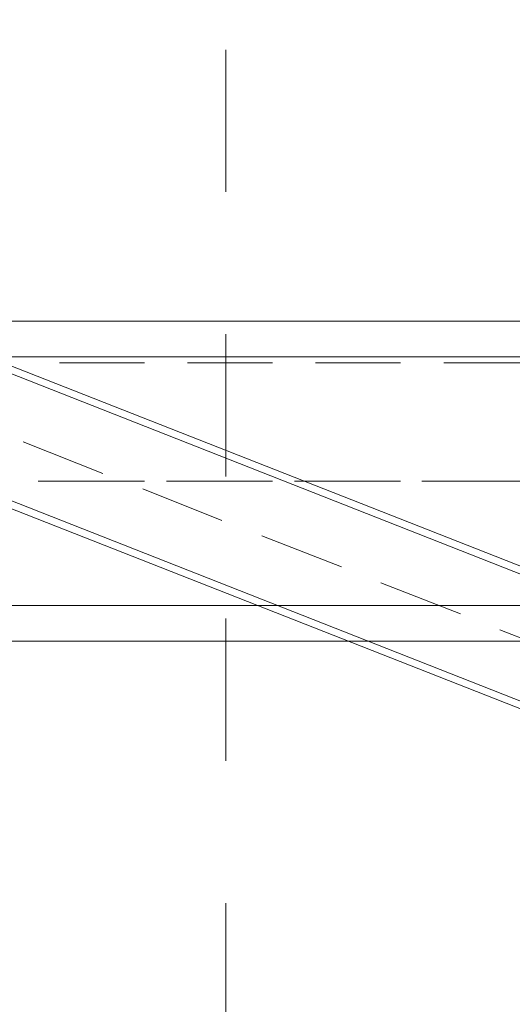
# Model space of a CAD drawing. Header units: millimetres. Extents: x 178516 to 426772, y -178579 to -115871.
# Tile 95 of 256: x 264511 to 264926, y -125794 to -124964. Entities that reach past the tile are written whole.
import ezdxf

# ---------------------------------------------------------------- set-up
doc = ezdxf.new("R2010")
doc.units = ezdxf.units.MM
doc.header["$MEASUREMENT"] = 0
doc.linetypes.add('Przerywana', pattern=[240, 120, -120])
doc.layers.get('0').update_dxf_attribs({"color": 252, "lineweight": 5})
doc.layers.add('840-G Znaczniki ogólne_Nr_pióra__3', color=252, linetype='Continuous', lineweight=5)
doc.layers.add('Nowe_820-G Rysunki Obrazki_Nr_pióra__161', color=252, linetype='Continuous', lineweight=5)

# ---------------------------------------------------------------- blocks, each defined once
blk = doc.blocks.new('podkład 20251118')
at = {"layer": '840-G Znaczniki ogólne_Nr_pióra__3', "color": 252, "linetype": 'Przerywana', "lineweight": 5}
blk.add_line((264684.86, -121149.13), (264684.86, -142839.1), dxfattribs=at)
at = {"layer": 'Nowe_820-G Rysunki Obrazki_Nr_pióra__161', "color": 252, "linetype": 'Continuous', "lineweight": 5}
for p, q in [((265204.37, -125531.58), (264032.1, -125070.48)), ((264030.18, -125076.23), (265201.81, -125537.34)), ((263991.17, -125174.72), (265163.44, -125635.83)), ((263993.73, -125168.97), (265165.35, -125630.07)), ((264039.77, -125218.21), (265050.24, -125218.21)), ((264019.31, -125248.27), (265141.05, -125248.27)), ((264544.37, -125253.39), (264615.99, -125253.39)), ((264652.45, -125253.39), (264724.08, -125253.39)), ((264760.53, -125253.39), (264832.16, -125253.39)), ((264868.61, -125253.39), (264940.24, -125253.39)), ((264513.67, -125319.9), (264580.82, -125346.76)), ((264526.46, -125353.15), (264598.09, -125353.15)), ((264544.37, -125353.15), (264615.99, -125353.15)), ((264634.54, -125353.15), (264706.17, -125353.15)), ((264652.45, -125353.15), (264724.08, -125353.15)), ((264742.62, -125353.15), (264814.25, -125353.15)), ((264760.53, -125353.15), (264832.16, -125353.15)), ((264850.06, -125353.15), (264922.33, -125353.15)), ((264868.61, -125353.15), (264940.24, -125353.15)), ((264614.72, -125359.55), (264681.23, -125386.41)), ((264715.12, -125399.2), (264782.27, -125425.42)), ((264815.53, -125438.85), (264882.68, -125465.07)), ((264019.31, -125458.04), (265141.05, -125458.04)), ((264915.94, -125478.5), (264983.09, -125504.72)), ((264039.77, -125488.1), (265120.59, -125488.1))]:
    blk.add_line(p, q, dxfattribs=at)

msp = doc.modelspace()

# ---------------------------------------------------------------- block references
msp.add_blockref('podkład 20251118', (0, 0))

doc.saveas('drawing.dxf')
